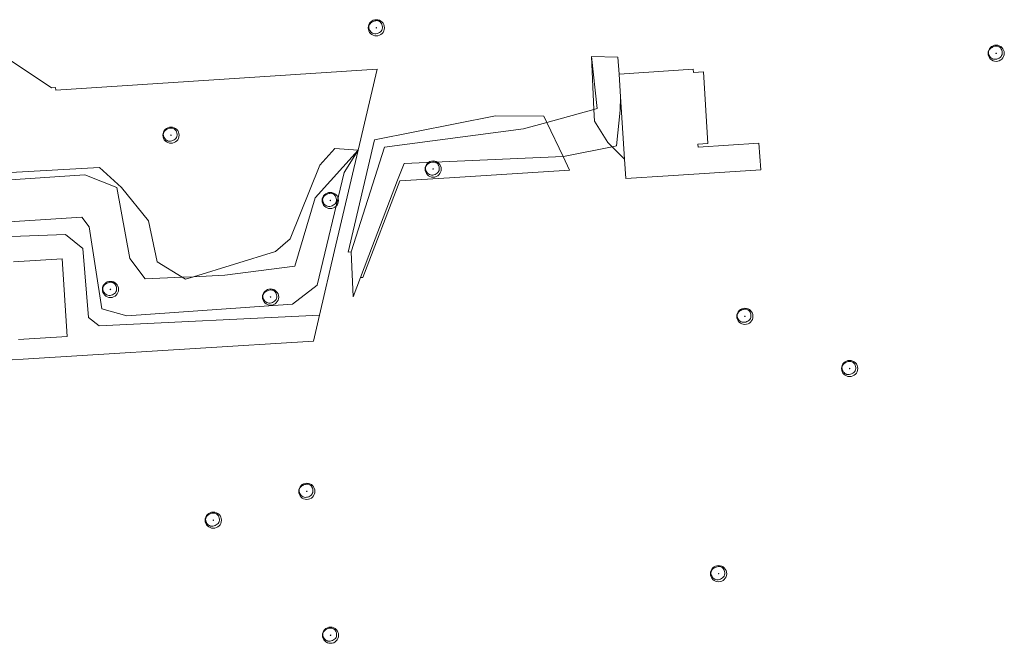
# Model space of a CAD drawing. Header units: metres. Extents: x 162108 to 162858, y 502368 to 503171.
# Tile 28 of 39: x 162403 to 162525, y 502828 to 502905. Entities that reach past the tile are written whole.
import ezdxf

# ---------------------------------------------------------------- set-up
doc = ezdxf.new("R2010")
doc.units = ezdxf.units.M
doc.layers.add('B-PV-GR-BEPLANTING_CULTUUR_BOSPLANTSOEN-GV', color=7, linetype='Continuous', lineweight=13, true_color=0x99cc00)
doc.layers.add('B-WE-GR-BOOM-S', color=3, linetype='Continuous', lineweight=18, true_color=0x00ff00)
for name, color, linetype, lineweight in [('B-PV-IE-TERREINAFSCHEIDING_KUNSTMATIG_HEKWERK-G', 252, 'IE-TERREINAFSCHEIDING-KUNSTMATIG-OPEN', 13), ('B-PV-OG-TERREIN_BEGROEID-GV', 7, 'Continuous', 13), ('B-PV-OG-TERREIN_ERF-GV', 252, 'Continuous', 13)]:
    doc.layers.add(name, color=color, linetype=linetype, lineweight=lineweight)
doc.linetypes.add('IE-TERREINAFSCHEIDING-KUNSTMATIG-OPEN', pattern='A,7,-1.5,[67,NLCS.SHX,S=0.75,R=0,X=0,Y=0],-1.5', length=10)

# ---------------------------------------------------------------- blocks, each defined once
blk = doc.blocks.new('SGR-BOOM_03')
blk.add_lwpolyline([(2.39, 3.6), (2.81, 3.14), (3.17, 2.6), (3.46, 1.98), (3.66, 1.31), (3.77, 0.62), (3.77, -0.08), (3.65, -0.77), (3.39, -1.41), (3, -2), (2.49, -2.52), (1.88, -2.96), (1.21, -3.31), (0.49, -3.56), (-0.26, -3.7), (-0.99, -3.72), (-1.7, -3.6), (-2.35, -3.35), (-2.94, -2.98), (-3.46, -2.51), (-3.9, -1.97), (-4.25, -1.38), (-4.52, -0.76), (-4.68, -0.13), (-4.73, 0.48), (-4.67, 1.06), (-4.5, 1.6), (-4.24, 2.1), (-3.91, 2.55), (-3.5, 2.97), (-3.03, 3.33), (-2.53, 3.65), (-1.98, 3.92), (-1.42, 4.14), (-0.84, 4.29), (-0.26, 4.39), (0.31, 4.41), (0.87, 4.35), (1.41, 4.2), (1.92, 3.95)], close=True)
for radius in [5, 0.15]:
    blk.add_circle((0, 0), radius)

msp = doc.modelspace()

# ---------------------------------------------------------------- linework, layer by layer
at = {"layer": 'B-PV-GR-BEPLANTING_CULTUUR_BOSPLANTSOEN-GV'}
for points in [[(162374.09, 502899.97), (162372.78, 502899.91), (162371.94, 502895.53), (162374.93, 502880.53), (162377.71, 502877.26), (162408.88, 502878.41), (162411.01, 502876.69), (162411.71, 502868.18), (162413.01, 502867.17), (162440.17, 502868.49), (162442.04, 502876.46), (162444.96, 502888.83), (162443.21, 502886.07), (162439.88, 502872.17), (162436.87, 502869.83), (162416.45, 502868.41), (162413.37, 502869.28), (162411.79, 502879.36), (162410.87, 502880.56), (162389.1, 502879.17), (162378.92, 502878.79), (162376.04, 502881.09), (162374.48, 502900)], [(162474.4, 502893.95), (162473.7, 502900.37), (162473.99, 502893.84)], [(162476.97, 502900.31), (162473.7, 502900.37), (162474.4, 502893.95), (162473.99, 502893.84), (162474.06, 502892.38), (162475.71, 502889.76), (162476.24, 502889.24), (162476.77, 502889.35), (162477.24, 502893.76), (162477.29, 502895.39), (162477.1, 502898.19)], [(162477.29, 502895.39), (162477.24, 502893.76), (162476.77, 502889.35), (162476.24, 502889.24), (162477.79, 502887.72)], [(162444.33, 502870.74), (162445.24, 502873.12), (162446.73, 502877.03), (162449.81, 502885.11), (162450.6, 502887.18), (162470.21, 502888.03), (162468.2, 502892.24), (162465.33, 502891.45), (162448.21, 502889.21), (162444.07, 502876.29)], [(162442.09, 502889.02), (162440.21, 502886.97), (162436.58, 502877.89), (162434.74, 502876.33), (162424.65, 502873.22), (162428.5, 502873.4), (162437.15, 502874.5), (162439.66, 502882.96), (162444.96, 502888.83)], [(162445.53, 502873.14), (162450.1, 502885.04), (162456.22, 502885.42), (162470.99, 502886.34), (162470.21, 502888.03), (162450.6, 502887.18), (162449.81, 502885.11), (162446.73, 502877.03), (162445.24, 502873.12)]]:
    msp.add_lwpolyline(points, close=True, dxfattribs=at)
msp.add_lwpolyline([(162389.1, 502879.17), (162410.87, 502880.56), (162411.79, 502879.36), (162413.37, 502869.28), (162416.45, 502868.41), (162436.87, 502869.83), (162439.88, 502872.17), (162443.21, 502886.07), (162444.96, 502888.83), (162439.66, 502882.96), (162437.15, 502874.5), (162428.5, 502873.4), (162424.65, 502873.22), (162423.65, 502872.91), (162423.25, 502873.15), (162418.69, 502872.94), (162416.8, 502875.47), (162415.21, 502884.22), (162411.27, 502885.77), (162400.78, 502885.1)], dxfattribs=at)
at = {"layer": 'B-PV-IE-TERREINAFSCHEIDING_KUNSTMATIG_HEKWERK-G'}
msp.add_lwpolyline([(162402.47, 502875.06), (162408.47, 502875.42), (162409.07, 502865.84), (162403.07, 502865.48)], dxfattribs=at)
at = {"layer": 'B-PV-OG-TERREIN_BEGROEID-GV'}
for points in [[(162392.02, 502901.28), (162378.25, 502900.44), (162378.26, 502900.33), (162380.01, 502900.39), (162380.62, 502886.91), (162383.77, 502885.04), (162413.07, 502886.68), (162415.78, 502884.2), (162419.1, 502880.13), (162420.19, 502875.07), (162423.25, 502873.15), (162424.65, 502873.22), (162434.74, 502876.33), (162436.58, 502877.89), (162440.21, 502886.97), (162442.09, 502889.02), (162444.96, 502888.83), (162447.27, 502898.79), (162407.69, 502896.21), (162407.66, 502896.53), (162407.14, 502896.52), (162400.67, 502900.81), (162400.6, 502901.85), (162393.03, 502901.37)], [(162448.21, 502889.21), (162465.33, 502891.45), (162468.2, 502892.24), (162467.83, 502893.02), (162461.89, 502893.06), (162446.95, 502890.09), (162443.73, 502876.26), (162444.07, 502876.29)]]:
    msp.add_lwpolyline(points, close=True, dxfattribs=at)
for points in [[(162473.99, 502893.84), (162473.7, 502900.37)], [(162461.89, 502893.06), (162467.83, 502893.02)], [(162467.83, 502893.02), (162468.2, 502892.24)], [(162468.2, 502892.24), (162473.99, 502893.84)], [(162473.99, 502893.84), (162468.2, 502892.24)], [(162476.24, 502889.24), (162475.71, 502889.76), (162474.06, 502892.38), (162473.99, 502893.84)], [(162468.2, 502892.24), (162470.21, 502888.03)], [(162476.24, 502889.24), (162470.27, 502888.03), (162470.21, 502888.03)], [(162470.21, 502888.03), (162470.27, 502888.03), (162476.24, 502889.24)], [(162470.21, 502888.03), (162470.99, 502886.34)], [(162395.64, 502862.56), (162439.43, 502865.29), (162440.17, 502868.49), (162413.01, 502867.17), (162411.71, 502868.18), (162411.01, 502876.69), (162408.88, 502878.41), (162377.71, 502877.26)], [(162402.47, 502875.06), (162408.47, 502875.42), (162409.07, 502865.84), (162403.07, 502865.48)]]:
    msp.add_lwpolyline(points, dxfattribs=at)
at = {"layer": 'B-PV-OG-TERREIN_ERF-GV'}
msp.add_lwpolyline([(162477.1, 502898.19), (162477.29, 502895.39), (162477.79, 502887.72), (162477.95, 502885.32), (162483.17, 502885.66), (162494.56, 502886.4), (162494.35, 502889.69), (162486.85, 502889.2), (162486.82, 502889.58), (162488.05, 502889.66), (162487.49, 502898.49), (162486.26, 502898.41), (162486.23, 502898.79)], close=True, dxfattribs=at)
msp.add_lwpolyline([(162403.07, 502865.48), (162409.07, 502865.84), (162408.47, 502875.42), (162402.47, 502875.06)], dxfattribs=at)

# ---------------------------------------------------------------- block references
at = {"layer": 'B-WE-GR-BOOM-S', "xscale": 0.2, "yscale": 0.2, "zscale": 0.2}
for p in [(162447.19, 502903.91), (162523.58, 502900.77), (162421.88, 502890.67), (162454.19, 502886.49), (162441.51, 502882.62), (162414.42, 502871.65), (162434.15, 502870.71), (162492.61, 502868.34), (162505.52, 502861.9), (162438.62, 502846.76), (162427.09, 502843.2), (162489.37, 502836.6), (162441.54, 502829.02)]:
    msp.add_blockref('SGR-BOOM_03', p, dxfattribs=at)

doc.saveas('drawing.dxf')
